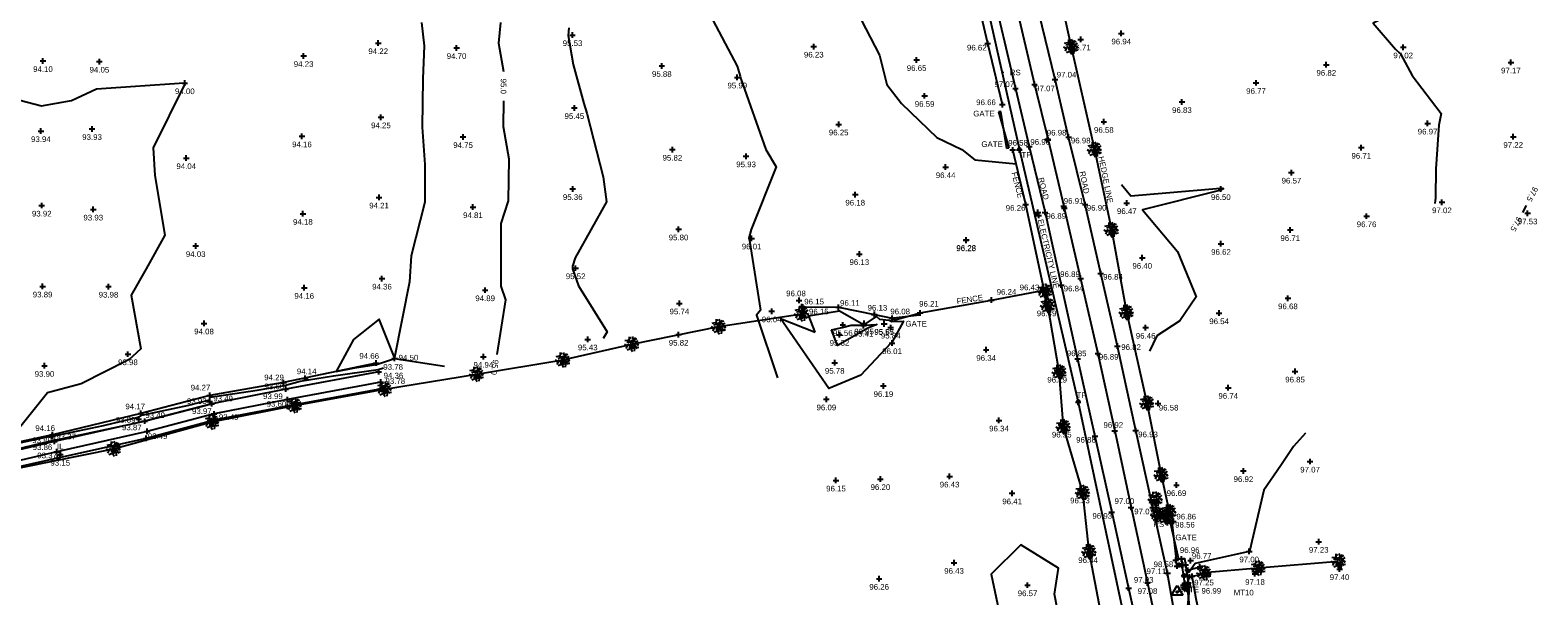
# Model space of a CAD drawing. Header units: metres. Extents: x 610185 to 614128, y 655663 to 660921.
# Tile 85 of 94: x 613470 to 613671, y 658051 to 658127. Entities that reach past the tile are written whole.
import ezdxf
from ezdxf.enums import TextEntityAlignment as Align

# ---------------------------------------------------------------- set-up
doc = ezdxf.new("R2010")
doc.units = ezdxf.units.M
doc.header["$MEASUREMENT"] = 0
doc.linetypes.add('CENTER', pattern=[50.8, 31.75, -6.35, 6.35, -6.35])
doc.linetypes.add('DASHED', pattern=[19.05, 12.7, -6.35])
for name, color, linetype in [('3D_FENCE_ELEVATION', 7, 'Continuous'), ('3D_FENCE_LINE', 7, 'FENCELINE1'), ('3D_FENCE_SYMBOL', 7, 'Continuous'), ('3D_WALL_ELEVATION', 7, 'Continuous'), ('3D_WALL_LINE', 7, 'Continuous'), ('3D_WALL_SYMBOL', 7, 'Continuous'), ('CONTOUR_ELEVATION', 56, 'Continuous'), ('CONTOUR_MJR', 34, 'Continuous'), ('CONTOUR_MJR_LABELS', 56, 'Continuous'), ('CONTOUR_MNR', 53, 'Continuous'), ('CONTOUR_SYMBOL', 56, 'Continuous'), ('CONTROL_ID', 1, 'Continuous'), ('CONTROL_SYMBOL', 1, 'Continuous'), ('DITCH_ELEVATION', 34, 'Continuous'), ('DITCH_LINE', 34, 'Continuous'), ('DITCH_SYMBOL', 34, 'Continuous'), ('GATE_CODE', 251, 'Continuous'), ('GATE_SYMBOL', 251, 'Continuous'), ('HEDGE_LINE', 93, 'Continuous'), ('HEDGE_SYMBOL', 93, 'Continuous'), ('HELP_POINT', 250, 'Continuous'), ('INVERT_LEVEL_CODE', 132, 'Continuous'), ('INVERT_LEVEL_ELEVATION', 132, 'Continuous'), ('INVERT_LEVEL_SYMBOL', 132, 'Continuous'), ('OVERHEAD_WIRE_LINE', 20, 'OVERHEADWIRE'), ('OVERHEAD_WIRE_SYMBOL', 20, 'CENTER'), ('ROAD_ELEVATION', 7, 'Continuous'), ('ROAD_LINE', 7, 'Continuous'), ('ROAD_SIGN_CODE', 32, 'Continuous'), ('ROAD_SIGN_SYMBOL', 32, 'Continuous'), ('ROAD_SYMBOL', 7, 'Continuous'), ('SLOPE_TOP_ELEVATION', 40, 'Continuous'), ('SLOPE_TOP_LINE', 40, 'Continuous'), ('SLOPE_TOP_SYMBOL', 40, 'Continuous'), ('TELEGRAPH_POLE_CODE', 252, 'Continuous'), ('TELEGRAPH_POLE_SYMBOL', 252, 'Continuous'), ('TEXTS', 7, 'Continuous'), ('TOP_OF_WALL_ELEVATION', 211, 'Continuous'), ('WALL_TOP_SYMBOL', 211, 'Continuous'), ('WHITE_LINE_DASHED_ELEVATION', 254, 'Continuous'), ('WHITE_LINE_DASHED_LINE', 254, 'DASHED'), ('WHITE_LINE_DASHED_SYMBOL', 254, 'Continuous')]:
    doc.layers.add(name, color=color, linetype=linetype)
doc.styles.add('REGULAR', font='swissl.ttf')
doc.linetypes.add('FENCELINE1', pattern='A,6.35,-2.54,[133,ltypeshp.shx,S=2.54,R=0,X=-2.54,Y=0],-2.54,25.4', length=36.83)
doc.linetypes.add('OVERHEADWIRE', pattern='A,17,-1.387305,["OHW",REGULAR,S=1,R=0,X=0,Y=-0.5],-4.612695,17', length=40)

# ---------------------------------------------------------------- blocks, each defined once
blk = doc.blocks.new('S061')
at = {"color": 0, "linetype": 'Continuous'}
for p, q in [((-0.5, 0), (0.5, 0)), ((0, -0.5), (0, 0.5))]:
    blk.add_line(p, q, dxfattribs=at)
blk = doc.blocks.new('092')
at = {"color": 0, "linetype": 'Continuous'}
for p, q in [((-0.23, 0.25), (-0.46, 0.21)), ((-0.13, 0.13), (-0.34, 0.1)), ((-0.2, -0.08), (-0.28, 0.01)), ((-0.04, 0.03), (-0.26, 0.29)), ((-0.17, 0.18), (-0.15, 0.48)), ((-0.16, 0.35), (-0.04, 0.44)), ((-0.1, 0.1), (-0.09, 0.24)), ((0.05, 0.08), (-0.01, 0.28)), ((0.03, 0.05), (0.26, 0.43)), ((0.14, 0.24), (0.04, 0.5)), ((0.06, 0), (0.37, 0.07)), ((0.1, 0.17), (0.33, 0.2)), ((0.14, 0.02), (0.28, -0.16)), ((0.2, 0.33), (0.34, 0.37)), ((0.2, 0.04), (0.43, 0.25)), ((0.28, 0.05), (0.42, -0.1)), ((0.37, -0.05), (0.47, 0.01)), ((-0.32, -0.12), (-0.5, -0.03)), ((-0.4, -0.08), (-0.46, -0.13)), ((-0.32, -0.12), (-0.4, -0.3)), ((-0.05, -0.02), (-0.32, -0.12)), ((-0.04, -0.29), (-0.31, -0.4)), ((-0.14, -0.06), (-0.15, -0.24)), ((-0.01, -0.06), (-0.05, -0.36)), ((-0.05, -0.36), (0.05, -0.5)), ((-0.03, -0.21), (0.06, -0.33)), ((0.04, -0.05), (0.18, -0.3)), ((0.09, -0.14), (0.08, -0.25)), ((0.14, -0.23), (0.46, -0.21)), ((0.18, -0.3), (0.16, -0.48)), ((0.31, -0.22), (0.36, -0.3))]:
    blk.add_line(p, q, dxfattribs=at)
blk = doc.blocks.new('S066')
at = {"color": 0, "linetype": 'Continuous'}
for p, q in [((-0.5, 0), (-0.19, 0)), ((-0.19, 0), (-0.18, 0.06)), ((-0.17, -0.08), (-0.19, 0)), ((-0.18, 0.06), (-0.16, 0.1)), ((-0.16, 0.1), (-0.13, 0.13)), ((-0.13, 0.13), (-0.1, 0.16)), ((-0.1, 0.16), (-0.06, 0.18)), ((-0.06, 0.18), (0, 0.19)), ((0, 0.5), (0, 0.19)), ((0, 0.19), (0.06, 0.18)), ((0.06, 0.18), (0.1, 0.16)), ((0.1, 0.16), (0.13, 0.13)), ((0.13, 0.13), (0.16, 0.1)), ((0.16, 0.1), (0.18, 0.06)), ((0.18, 0.06), (0.19, 0)), ((0.19, 0), (0.18, -0.04)), ((0.5, 0), (0.19, 0)), ((-0.16, -0.1), (-0.17, -0.08)), ((-0.13, -0.13), (-0.16, -0.1)), ((-0.1, -0.16), (-0.13, -0.13)), ((-0.06, -0.18), (-0.1, -0.16)), ((-0.02, -0.19), (-0.06, -0.18)), ((0, -0.19), (-0.02, -0.19)), ((0.06, -0.18), (0, -0.19)), ((0, -0.5), (0, -0.19)), ((0.1, -0.16), (0.06, -0.18)), ((0.13, -0.13), (0.1, -0.16)), ((0.16, -0.1), (0.13, -0.13)), ((0.18, -0.04), (0.16, -0.1))]:
    blk.add_line(p, q, dxfattribs=at)
blk = doc.blocks.new('S031')
at = {"color": 0}
for p, q in [((-0.5, 0), (-0.48, 0.13)), ((-0.48, -0.13), (-0.5, 0)), ((-0.48, 0.13), (-0.43, 0.25)), ((-0.43, 0.25), (-0.35, 0.35)), ((-0.35, 0.35), (-0.25, 0.43)), ((-0.3, 0), (-0.28, 0.11)), ((-0.28, -0.11), (-0.3, 0)), ((-0.28, 0.11), (-0.21, 0.21)), ((-0.25, 0.43), (-0.13, 0.48)), ((-0.21, 0.21), (-0.11, 0.28)), ((-0.13, 0.48), (0, 0.5)), ((-0.11, 0.28), (0, 0.3)), ((0, 0.5), (0.13, 0.48)), ((0, 0.3), (0.11, 0.28)), ((0.11, 0.28), (0.21, 0.21)), ((0.13, 0.48), (0.25, 0.43)), ((0.21, 0.21), (0.28, 0.11)), ((0.25, 0.43), (0.35, 0.35)), ((0.28, 0.11), (0.3, 0)), ((0.3, 0), (0.28, -0.11)), ((0.35, 0.35), (0.43, 0.25)), ((0.43, 0.25), (0.48, 0.13)), ((0.48, 0.13), (0.5, 0)), ((0.5, 0), (0.48, -0.13)), ((-0.43, -0.25), (-0.48, -0.13)), ((-0.35, -0.35), (-0.43, -0.25)), ((-0.25, -0.43), (-0.35, -0.35)), ((-0.21, -0.21), (-0.28, -0.11)), ((-0.13, -0.48), (-0.25, -0.43)), ((-0.11, -0.28), (-0.21, -0.21)), ((0, -0.5), (-0.13, -0.48)), ((0, -0.3), (-0.11, -0.28)), ((0.11, -0.28), (0, -0.3)), ((0.13, -0.48), (0, -0.5)), ((0.21, -0.21), (0.11, -0.28)), ((0.25, -0.43), (0.13, -0.48)), ((0.28, -0.11), (0.21, -0.21)), ((0.35, -0.35), (0.25, -0.43)), ((0.43, -0.25), (0.35, -0.35)), ((0.48, -0.13), (0.43, -0.25))]:
    blk.add_line(p, q, dxfattribs=at)
blk = doc.blocks.new('042')
at = {"color": 0, "linetype": 'Continuous'}
for p, q in [((-0.5, 0), (-0.48, 0.13)), ((-0.48, -0.13), (-0.5, 0)), ((-0.5, 0), (0.5, 0)), ((-0.48, 0.13), (-0.43, 0.25)), ((-0.43, 0.25), (-0.35, 0.35)), ((-0.35, 0.35), (-0.25, 0.43)), ((-0.25, 0.43), (-0.13, 0.48)), ((-0.13, 0.48), (0, 0.5)), ((0, 0.5), (0.13, 0.48)), ((0, -0.5), (0, 0.5)), ((0.13, 0.48), (0.25, 0.43)), ((0.25, 0.43), (0.35, 0.35)), ((0.35, 0.35), (0.43, 0.25)), ((0.43, 0.25), (0.48, 0.13)), ((0.48, 0.13), (0.5, 0)), ((0.5, 0), (0.48, -0.13)), ((-0.43, -0.25), (-0.48, -0.13)), ((-0.35, -0.35), (-0.43, -0.25)), ((-0.25, -0.43), (-0.35, -0.35)), ((-0.13, -0.48), (-0.25, -0.43)), ((0, -0.5), (-0.13, -0.48)), ((0.13, -0.48), (0, -0.5)), ((0.25, -0.43), (0.13, -0.48)), ((0.35, -0.35), (0.25, -0.43)), ((0.43, -0.25), (0.35, -0.35)), ((0.48, -0.13), (0.43, -0.25))]:
    blk.add_line(p, q, dxfattribs=at)
blk = doc.blocks.new('GATE2')
at = {"color": 0, "linetype": 'Continuous'}
for p, q in [((-0.04, 0.5), (0.04, -0.5)), ((-0.04, -0.5), (0.04, 0.5)), ((0.04, 0.5), (-0.04, 0.5)), ((0.04, -0.5), (-0.04, -0.5))]:
    blk.add_line(p, q, dxfattribs=at)
blk = doc.blocks.new('036')
at = {"color": 0, "linetype": 'Continuous'}
for p, q in [((-0.5, -0.29), (0, 0.58)), ((-0.08, 0), (0.06, 0.06)), ((-0.08, 0), (-0.07, 0.03)), ((-0.07, -0.03), (-0.08, 0)), ((0.08, 0), (-0.08, 0)), ((0.06, -0.06), (-0.08, 0)), ((-0.07, 0.03), (-0.06, 0.06)), ((0, 0.08), (-0.06, -0.06)), ((-0.06, 0.06), (-0.03, 0.07)), ((0, -0.08), (-0.06, 0.06)), ((-0.06, 0.06), (0.06, 0.06)), ((-0.06, -0.06), (-0.06, 0.06)), ((-0.06, 0.06), (0.08, 0)), ((0.08, 0), (-0.06, -0.06)), ((-0.03, 0.07), (0, 0.08)), ((0, 0.58), (0.5, -0.29)), ((0, 0.08), (0.03, 0.07)), ((0, -0.08), (0, 0.08)), ((0.06, -0.06), (0, 0.08)), ((0.06, 0.06), (0, -0.08)), ((0.03, 0.07), (0.06, 0.06)), ((0.06, 0.06), (0.07, 0.03)), ((0.06, 0.06), (0.06, -0.06)), ((0.07, 0.03), (0.08, 0)), ((0.08, 0), (0.07, -0.03)), ((0.5, -0.29), (-0.5, -0.29)), ((-0.06, -0.06), (-0.07, -0.03)), ((-0.03, -0.07), (-0.06, -0.06)), ((-0.06, -0.06), (0.06, -0.06)), ((0, -0.08), (-0.03, -0.07)), ((0.03, -0.07), (0, -0.08)), ((0.06, -0.06), (0.03, -0.07)), ((0.07, -0.03), (0.06, -0.06))]:
    blk.add_line(p, q, dxfattribs=at)

msp = doc.modelspace()

# ---------------------------------------------------------------- linework, layer by layer
at = {"layer": '3D_FENCE_LINE'}
for points in [[(613599.49, 658116.83, 96.66), (613597.53, 658124.94, 96.62), (613595.38, 658134.27, 96.75), (613593.7, 658141.03, 97.15)], [(613605.07, 658092.13, 96.43), (613602.61, 658103.52, 96.26), (613600.88, 658110.78, 96.58)], [(613588.53, 658089.09, 96.21), (613598.02, 658090.8, 96.24), (613605.07, 658092.13, 96.43)], [(613572.82, 658089.23, 96.15), (613572.9, 658089.88, 96.15), (613577.67, 658089.85, 96.11), (613582.44, 658088.89, 96.13), (613584.82, 658088.39, 96.08)], [(613655.12, 657890.99, 97.31), (613653.64, 657900.28, 97.39), (613652.16, 657909.35, 97.39), (613650.64, 657918.89, 97.32), (613649.13, 657928.53, 97.38), (613647.73, 657937.78, 97.37), (613646.21, 657947.01, 97.34), (613644.64, 657955.67, 97.26), (613642.6, 657966.91, 97.24), (613640.44, 657978.11, 97.38), (613638.05, 657990.03, 97.33), (613635.9, 658000.16, 97.39), (613633.59, 658011.29, 97.3), (613631.35, 658022.05, 97.17), (613629.03, 658032.95, 97.05), (613626.85, 658043.67, 97.1), (613625.31, 658051.01, 96.99), (613624.77, 658054.04, 97.22)]]:
    msp.add_polyline3d(points, dxfattribs=at)
at = {"layer": '3D_WALL_LINE'}
for p, q in [((613622.12, 658062.14, 96.89), (613621.34, 658061.97, 96.89)), ((613621.51, 658061.17, 96.86), (613621.34, 658061.97, 96.89)), ((613621.51, 658061.17, 96.86), (613622.29, 658061.34, 96.86)), ((613622.29, 658061.34, 96.86), (613622.12, 658062.14, 96.89)), ((613623.37, 658056.35, 96.94), (613622.59, 658056.18, 96.94)), ((613622.76, 658055.38, 96.96), (613622.59, 658056.18, 96.94)), ((613623.54, 658055.55, 96.96), (613622.76, 658055.38, 96.96)), ((613623.54, 658055.55, 96.96), (613623.37, 658056.35, 96.94)), ((613623.79, 658053.09, 97.25), (613623.43, 658055.52, 96.91)), ((613624.28, 658053.15, 97.25), (613623.81, 658056.45, 96.79)), ((613624.19, 658054.84, 96.91), (613625.81, 658055.31, 97.23)), ((613626.33, 658054.25, 97.55), (613624.44, 658053.96, 97.26))]:
    msp.add_line(p, q, dxfattribs=at)
at = {"layer": '3D_WALL_LINE', "elevation": 96.94}
msp.add_lwpolyline([(613623.37, 658056.35), (613623.81, 658056.45)], dxfattribs=at)
at = {"layer": '3D_WALL_LINE'}
msp.add_polyline3d([(613624.12, 658052.29, 97), (613623.83, 658052.38, 97.07), (613623.65, 658052.53, 97.12), (613623.62, 658052.85, 97.22), (613623.79, 658053.08, 97.25)], dxfattribs=at)
msp.add_arc((613624.09, 658052.74, 97.25), 0.453, 274.6759, 130.3413, dxfattribs=at)
at = {"layer": 'CONTOUR_MJR'}
for points in [[(613532.62, 658127.74, 95), (613532.35, 658124.98, 95), (613533.03, 658121.21, 95)], [(613533, 658117.31, 95), (613532.96, 658113.9, 95), (613533.72, 658109.62, 95), (613533.62, 658104.03, 95), (613532.64, 658100.98, 95), (613532.64, 658092.63, 95), (613533.3, 658090.82, 95), (613532.13, 658083.56, 95)], [(613669.29, 658103.37, 97.5), (613668.78, 658102.44, 97.5)], [(613626.88, 658054.53, 97.5), (613626.25, 658054.42, 97.5), (613626.1, 658054.22, 97.5), (613626.01, 658054.2, 97.5), (613626.24, 658053.97, 97.5), (613627.23, 658054.27, 97.5), (613626.88, 658054.53, 97.5)]]:
    msp.add_polyline3d(points, dxfattribs=at)
at = {"layer": 'CONTOUR_MNR'}
for points in [[(613607.62, 658135.79, 97), (613608.7, 658134.68, 97), (613615.79, 658129.24, 97), (613621.43, 658132.73, 97), (613625.78, 658135.78, 97), (613630.56, 658134.95, 97), (613634.08, 658134.02, 97), (613641.74, 658134.08, 97), (613643.12, 658134.46, 97), (613650.25, 658136.59, 97), (613651.28, 658136.8, 97), (613652.89, 658136.23, 97), (613652.91, 658135.01, 97), (613652.13, 658129.26, 97), (613648.91, 658127.64, 97), (613651.89, 658124.22, 97), (613652.55, 658123.6, 97), (613654.1, 658120.71, 97), (613657.94, 658115.62, 97), (613657.63, 658114.08, 97), (613657.25, 658108.29, 97), (613657.22, 658104.4, 97), (613657.13, 658103.66, 97)], [(613522.1, 658127.74, 94.5), (613522.46, 658124.63, 94.5), (613522.28, 658120.26, 94.5), (613522.18, 658113.81, 94.5), (613522.53, 658108.84, 94.5), (613522.55, 658103.84, 94.5), (613520.69, 658096.7, 94.5), (613520.51, 658093.25, 94.5), (613518.49, 658083.14, 94.5), (613516.45, 658088.28, 94.5), (613513.04, 658085.56, 94.5), (613510.73, 658081.3, 94.5), (613513.21, 658081.8, 94.5), (613516.11, 658082.21, 94.5), (613518.5, 658083.03, 94.5), (613518.48, 658083.01, 94.5), (613518.5, 658083.03, 94.5), (613525.17, 658081.99, 94.5)], [(613560.5, 658128.82, 96), (613564.13, 658121.93, 96), (613564.55, 658120.6, 96), (613564.63, 658120.23, 96), (613567.96, 658110.85, 96), (613569.35, 658108.54, 96), (613566, 658100.18, 96), (613565.69, 658099.06, 96), (613565.78, 658098.74, 96), (613567.27, 658089.44, 96), (613566.74, 658088.81, 96), (613569.51, 658080.44, 96)], [(613580.67, 658128.1, 96.5), (613583.11, 658123.41, 96.5), (613584.11, 658119.5, 96.5), (613586.07, 658116.98, 96.5), (613590.77, 658112.45, 96.5), (613594.07, 658110.86, 96.5), (613595.82, 658109.49, 96.5), (613601.32, 658108.92, 96.5)], [(613541.72, 658127.02, 95.5), (613541.62, 658126.01, 95.5), (613542.31, 658122.14, 95.5), (613543.73, 658116.98, 95.5), (613544.1, 658115.68, 95.5), (613546.31, 658107.19, 95.5), (613546.76, 658103.87, 95.5), (613542.57, 658096.44, 95.5), (613542.21, 658095.3, 95.5), (613542.21, 658094.95, 95.5), (613543.03, 658092.69, 95.5), (613546.82, 658086.59, 95.5), (613546.3, 658085.68, 95.5)], [(613465.83, 658118.13, 94), (613471.47, 658116.67, 94), (613475.46, 658117.36, 94), (613478.78, 658118.94, 94), (613490.48, 658119.7, 94), (613490.55, 658119.7, 94), (613490.57, 658119.69, 94), (613490.58, 658119.67, 94), (613490.55, 658119.6, 94), (613486.35, 658111.06, 94), (613486.56, 658107.4, 94), (613487.9, 658099.46, 94), (613485.41, 658094.94, 94), (613483.38, 658091.45, 94), (613484.7, 658084.3, 94), (613483.59, 658083.3, 94), (613483.12, 658082.91, 94), (613476.74, 658079.64, 94), (613472.26, 658078.47, 94), (613466.91, 658071.8, 94)], [(613615.38, 658106.18, 96.5), (613616.59, 658104.66, 96.5), (613628.56, 658105.68, 96.5), (613628.65, 658105.73, 96.5), (613628.95, 658105.67, 96.5), (613628.73, 658105.51, 96.5), (613628.6, 658105.43, 96.5), (613618.18, 658102.81, 96.5), (613622.81, 658097.26, 96.5), (613625.33, 658091.25, 96.5), (613623.15, 658088.03, 96.5), (613620.06, 658086.05, 96.5), (613619.09, 658084, 96.5)], [(613574.56, 658086.52, 96), (613573.7, 658088.69, 96), (613574.17, 658088.8, 96), (613577.79, 658089.38, 96), (613580.77, 658087.68, 96), (613581.06, 658087.68, 96), (613581.33, 658087.69, 96), (613582.73, 658088.61, 96), (613583.1, 658088.28, 96), (613584.41, 658088.11, 96), (613584.75, 658087.97, 96), (613586.32, 658087.99, 96), (613584.78, 658085.15, 96), (613584.77, 658085.11, 96), (613584.75, 658085.1, 96), (613584.57, 658085, 96), (613580.65, 658080.8, 96), (613576.37, 658079.02, 96), (613569.91, 658088.36, 96), (613574.56, 658086.52, 96)], [(613576.71, 658086.84, 95.5), (613578.12, 658087.17, 95.5), (613579.35, 658087.46, 95.5), (613581.01, 658087.45, 95.5), (613582.76, 658087.56, 95.5), (613581.56, 658087.07, 95.5), (613580.09, 658086.24, 95.5), (613577.54, 658084.74, 95.5), (613576.71, 658086.84, 95.5)], [(613467.5, 658071.56, 94), (613472.89, 658072.74, 94), (613472.95, 658072.7, 94), (613479.72, 658074.11, 94), (613484.52, 658075.26, 94), (613484.82, 658075.46, 94), (613491.1, 658076.83, 94), (613493.86, 658077.53, 94), (613493.92, 658077.88, 94), (613500.21, 658078.8, 94), (613503.83, 658079.45, 94), (613505.94, 658080.02, 94), (613510.34, 658080.72, 94), (613516.31, 658081.55, 94), (613517.04, 658081.8, 94)], [(613461.52, 658069.39, 93.5), (613473.1, 658072.15, 93.5), (613473.12, 658072.13, 93.5), (613475.99, 658072.73, 93.5), (613485.19, 658074.69, 93.5), (613485.2, 658074.7, 93.5), (613485.35, 658074.73, 93.5), (613494.13, 658077.01, 93.5), (613494.13, 658077.02, 93.5), (613494.24, 658077.04, 93.5), (613494.89, 658077.16, 93.5)], [(613495.23, 658075.8, 93.5), (613495.25, 658075.8, 93.5)], [(613639.86, 658073.07, 97), (613638.3, 658071.29, 97), (613636.58, 658068.76, 97), (613634.33, 658065.5, 97), (613632.41, 658057.35, 97), (613632.39, 658057.34, 97), (613632.38, 658057.34, 97), (613632.37, 658057.34, 97), (613625.19, 658055.72, 97), (613624.65, 658054.97, 97), (613624.36, 658054.6, 97), (613624.25, 658054.61, 97)], [(613607.55, 658045.97, 96.5), (613606.42, 658051.64, 96.5), (613606.97, 658055.1, 96.5), (613601.93, 658058.24, 96.5), (613597.99, 658054.33, 96.5), (613599.17, 658048.87, 96.5)]]:
    msp.add_polyline3d(points, dxfattribs=at)
at = {"layer": 'DITCH_LINE'}
for points in [[(613516.4, 658081.26, 93.78), (613503.99, 658078.94, 93.6), (613494.14, 658077.01, 93.49), (613485.2, 658074.68, 93.49), (613473.17, 658071.99, 93.37), (613458.68, 658068.57, 93.4), (613433.59, 658061.99, 93.17), (613419.2, 658060.32, 93.27), (613407.25, 658058.59, 93.29), (613399.1, 658057.45, 93.21), (613391.08, 658055.34, 93.32)], [(613516.66, 658079.89, 93.78), (613504.25, 658077.56, 93.6), (613494.45, 658075.64, 93.49), (613485.53, 658073.32, 93.49), (613473.48, 658070.62, 93.37), (613459.02, 658067.22, 93.4), (613433.85, 658060.62, 93.17), (613419.38, 658058.94, 93.27), (613407.45, 658057.2, 93.29), (613399.37, 658056.07, 93.21), (613391.96, 658054.12, 93.32), (613391.36, 658053.22, 93.28)]]:
    msp.add_polyline3d(points, dxfattribs=at)
at = {"layer": 'HEDGE_LINE'}
for points in [[(613645.86, 658194.86, 98.27), (613633.29, 658192.44, 98.43), (613623.28, 658190.42, 98.41), (613611.56, 658186.78, 98.77), (613601.31, 658184.67, 98.44), (613596.04, 658183.68, 98.48), (613597.89, 658171.05, 98.21), (613598.28, 658165.16, 97.86), (613598.78, 658161.85, 97.92), (613602.67, 658148.19, 97.57), (613605.97, 658136.57, 97.4), (613608.64, 658124.53, 97.07), (613611.78, 658110.86, 96.84), (613614.03, 658100.18, 96.7), (613616.01, 658089.19, 96.63), (613618.75, 658077.11, 96.86), (613620.65, 658067.54, 97.04), (613621.71, 658062.64, 96.75)], [(613612.63, 658049.2, 96.42), (613611.04, 658057.33, 96.42), (613610.19, 658065.19, 96.32), (613607.62, 658073.93, 96.25), (613607.07, 658081.23, 96.18), (613605.53, 658090.09, 96.5), (613605.16, 658091.99, 96.67)], [(613386.36, 658058.48, 94.01), (613387.32, 658053.89, 93.85), (613390.12, 658053.93, 93.8), (613400.15, 658055.39, 93.03), (613414.57, 658057.14, 93.1), (613428.76, 658059.1, 93.12), (613444.07, 658061.35, 93.14), (613453.13, 658064.57, 93.13), (613461, 658066.96, 93.41), (613481.06, 658071.02, 93.43), (613494.16, 658074.58, 93.63), (613505.17, 658076.78, 93.63), (613517.15, 658078.96, 93.65), (613529.42, 658080.95, 94.81), (613540.92, 658082.84, 95.26), (613550.12, 658084.94, 95.51), (613561.69, 658087.28, 95.89), (613572.75, 658088.98, 96.23)], [(613621.23, 658061.97, 96.88), (613620.21, 658062.27, 96.95), (613619.88, 658064.31, 96.74)], [(613626.35, 658054.52, 97.05), (613633.58, 658055.14, 97.19), (613644.29, 658056.05, 97.42)]]:
    msp.add_polyline3d(points, dxfattribs=at)
at = {"layer": 'OVERHEAD_WIRE_LINE'}
msp.add_polyline3d([(613583.13, 658216.18, 104.79), (613586.33, 658183.37, 104.74), (613594.13, 658144.7, 103.78), (613601.75, 658110.79, 103.83), (613609.59, 658077.2, 103.11), (613616.14, 658046.63, 102.69), (613619.43, 658020.23, 103.62), (613629.91, 657964.18, 103.49)], dxfattribs=at)
at = {"layer": 'ROAD_LINE'}
for points in [[(613608.32, 658112.5, 96.98), (613606.52, 658120.16, 97.04), (613604.33, 658129.06, 97.17), (613601.89, 658139.56, 97.3), (613599.73, 658149.53, 97.52), (613597.87, 658159.79, 97.88), (613596.17, 658171.24, 98.13), (613594.87, 658181.17, 98.32), (613593.67, 658191.61, 98.41), (613592.68, 658201.96, 98.51), (613592, 658211.1, 98.56), (613591.38, 658221.04, 98.64), (613590.82, 658230.67, 98.73), (613590.29, 658240.51, 98.72), (613589.76, 658250.39, 98.66), (613589.8, 658250.73, 98.65)], [(613592.64, 658158.99, 97.91), (613594.52, 658148.81, 97.67), (613596.64, 658138.69, 97.43), (613599.02, 658128.39, 97.25), (613601.24, 658118.97, 97.07), (613603.08, 658111.24, 96.96), (613605.17, 658102.48, 96.89), (613607.33, 658092.79, 96.84), (613609.52, 658082.97, 96.85), (613611.82, 658072.68, 96.88), (613614.07, 658062.55, 96.93), (613616.3, 658052.47, 97.03), (613618.51, 658042.46, 97.07)], [(613622.84, 658048.48, 97.16), (613622.34, 658049.6, 97.15), (613621.51, 658054.44, 97.11), (613619.52, 658063.17, 97.01), (613617.26, 658073.44, 96.93), (613614.82, 658084.67, 96.82), (613612.6, 658094.32, 96.84), (613610.52, 658103.52, 96.9), (613608.32, 658112.5, 96.98)]]:
    msp.add_polyline3d(points, dxfattribs=at)
at = {"layer": 'SLOPE_TOP_LINE'}
for points in [[(613516.05, 658082.41, 94.66), (613503.71, 658079.83, 94.29), (613493.88, 658078.1, 94.27), (613484.69, 658075.72, 94.17), (613472.9, 658072.88, 94.16), (613458.21, 658069.7, 94.2), (613446.53, 658066.2, 93.47), (613433.41, 658062.86, 94.06), (613419.09, 658060.94, 94.02), (613407.31, 658059.41, 94.05), (613399.01, 658058.48, 94.13), (613390.24, 658056.26, 93.97), (613389.27, 658053.91, 94.27)], [(613516.75, 658078.97, 94.36), (613504.24, 658076.67, 93.99), (613494.65, 658074.85, 93.97), (613485.4, 658072.39, 93.87), (613473.59, 658069.76, 93.86), (613459.22, 658066.55, 93.9), (613447.31, 658063.41, 93.17), (613433.84, 658059.84, 93.76), (613419.43, 658058.31, 93.72), (613407.72, 658056.47, 93.75), (613399.64, 658055.3, 93.83), (613392.54, 658053.52, 93.67), (613391.61, 658052.44, 93.97)]]:
    msp.add_polyline3d(points, dxfattribs=at)
at = {"layer": 'WHITE_LINE_DASHED_LINE'}
for points in [[(613586.54, 658258.53, 98.64), (613587.03, 658249.98, 98.65), (613587.51, 658240.55, 98.66), (613588.13, 658230.68, 98.66), (613588.68, 658220.71, 98.61), (613589.29, 658211.15, 98.56), (613590.05, 658201.41, 98.54), (613590.94, 658191.28, 98.48), (613592.16, 658180.73, 98.39), (613593.5, 658170.62, 98.22), (613595.18, 658159.45, 97.89), (613597.12, 658149.2, 97.62), (613599.26, 658139.01, 97.4), (613601.55, 658128.96, 97.22), (613603.77, 658119.5, 97.07), (613605.57, 658112.13, 96.98), (613607.66, 658103.29, 96.91)], [(613607.66, 658103.29, 96.91), (613607.73, 658103.03, 96.91), (613609.92, 658093.68, 96.89), (613612.21, 658083.69, 96.89), (613614.47, 658073.41, 96.92), (613616.64, 658063.19, 97), (613618.83, 658053.14, 97.08), (613621.04, 658042.85, 97.14), (613622.94, 658033.88, 97.18), (613625.01, 658024.15, 97.18), (613627.09, 658014.48, 97.24), (613629.14, 658004.53, 97.3), (613631.01, 657995.2, 97.34), (613632.95, 657985.28, 97.39), (613634.72, 657975.49, 97.39), (613636.44, 657965.53, 97.35), (613638.3, 657955.52, 97.28), (613640.02, 657945.85, 97.28), (613641.84, 657935.78, 97.31), (613643.54, 657925.93, 97.29)]]:
    msp.add_polyline3d(points, dxfattribs=at)

# ---------------------------------------------------------------- block references
at = {"layer": '3D_FENCE_SYMBOL', "xscale": 0.75, "yscale": 0.75, "zscale": 0.75}
for p in [(613597.53, 658124.94, 96.62), (613599.49, 658116.83, 96.66), (613600.88, 658110.78, 96.58), (613602.61, 658103.52, 96.26), (613598.02, 658090.8, 96.24), (613605.07, 658092.13, 96.43), (613572.82, 658089.23, 96.15), (613572.9, 658089.88, 96.15), (613577.67, 658089.85, 96.11), (613582.44, 658088.89, 96.13), (613588.53, 658089.09, 96.21), (613584.82, 658088.39, 96.08), (613624.77, 658054.04, 97.22)]:
    msp.add_blockref('S061', p, dxfattribs=at)
at = {"layer": '3D_WALL_SYMBOL', "xscale": 0.75, "yscale": 0.75, "zscale": 0.75}
for p in [(613621.34, 658061.97, 96.89), (613621.51, 658061.17, 96.86), (613622.12, 658062.14, 96.89), (613622.29, 658061.34, 96.86), (613622.59, 658056.18, 96.94), (613622.76, 658055.38, 96.96), (613623.37, 658056.35, 96.94), (613623.44, 658055.5, 96.91), (613623.54, 658055.55, 96.96), (613623.93, 658055.57, 96.91), (613624.19, 658054.84, 96.91), (613625.81, 658055.31, 97.23), (613623.62, 658052.85, 97.22), (613623.65, 658052.53, 97.12), (613623.79, 658053.09, 97.25), (613623.79, 658053.08, 97.25), (613623.83, 658052.38, 97.07), (613624.28, 658053.16, 97.25), (613624.44, 658053.96, 97.26), (613626.33, 658054.25, 97.55), (613624.12, 658052.29, 97)]:
    msp.add_blockref('S061', p, dxfattribs=at)
at = {"layer": 'CONTOUR_SYMBOL', "xscale": 0.75, "yscale": 0.75, "zscale": 0.75}
for p in [(613516.32, 658125.01, 94.22), (613542.21, 658126.08, 95.53), (613609.94, 658125.5, 96.71), (613615.33, 658126.3, 96.94), (613506.38, 658123.31, 94.23), (613526.76, 658124.37, 94.7), (613574.36, 658124.55, 96.23), (613588.06, 658122.77, 96.65), (613652.9, 658124.45, 97.02), (613471.65, 658122.63, 94.1), (613479.17, 658122.55, 94.05), (613554.11, 658121.98, 95.88), (613642.65, 658122.13, 96.82), (613667.25, 658122.44, 97.17), (613490.55, 658119.68, 94), (613564.17, 658120.44, 95.99), (613633.29, 658119.72, 96.77), (613589.13, 658117.99, 96.59), (613623.41, 658117.17, 96.83), (613516.68, 658115.14, 94.25), (613542.46, 658116.37, 95.45), (613471.37, 658113.3, 93.94), (613478.19, 658113.59, 93.93), (613577.68, 658114.19, 96.25), (613613.01, 658114.53, 96.58), (613656.15, 658114.31, 96.97), (613506.16, 658112.61, 94.16), (613527.63, 658112.51, 94.75), (613555.52, 658110.83, 95.82), (613647.32, 658111.09, 96.71), (613667.56, 658112.55, 97.22), (613490.74, 658109.7, 94.04), (613565.34, 658109.95, 95.93), (613591.93, 658108.5, 96.44), (613638.01, 658107.78, 96.57), (613542.24, 658105.59, 95.36), (613579.88, 658104.85, 96.18), (613628.6, 658105.59, 96.5), (613471.49, 658103.39, 93.92), (613478.35, 658102.86, 93.93), (613516.43, 658104.46, 94.21), (613528.94, 658103.18, 94.81), (613616.07, 658103.72, 96.47), (613658.06, 658103.83, 97.02), (613506.28, 658102.3, 94.18), (613648.02, 658101.97, 96.76), (613669.48, 658102.35, 97.53), (613556.34, 658100.22, 95.8), (613566.08, 658099.01, 96.01), (613594.66, 658098.77, 96.28), (613594.68, 658098.82, 96.28), (613637.85, 658100.13, 96.71), (613492, 658098.01, 94.03), (613580.43, 658096.93, 96.13), (613628.62, 658098.29, 96.62), (613542.63, 658095.05, 95.52), (613618.13, 658096.44, 96.4), (613471.6, 658092.62, 93.89), (613480.38, 658092.6, 93.98), (613516.82, 658093.67, 94.36), (613506.46, 658092.44, 94.16), (613530.57, 658092.12, 94.89), (613572.39, 658090.75, 96.08), (613637.54, 658091.05, 96.68), (613556.45, 658090.36, 95.74), (613568.75, 658089.31, 96.04), (613605.38, 658090.11, 96.49), (613628.37, 658089.06, 96.54), (613493.11, 658087.7, 94.08), (613578.23, 658087.5, 95.56), (613581, 658087.41, 95.41), (613581.06, 658087.7, 96.05), (613583.73, 658087.63, 95.55), (613583.76, 658087.66, 95.87), (613584.61, 658087.15, 95.84), (613618.58, 658087.13, 96.46), (613544.24, 658085.57, 95.43), (613556.35, 658086.2, 95.82), (613577.78, 658086.19, 95.32), (613584.79, 658085.07, 96.01), (613482.97, 658083.6, 93.98), (613518.51, 658083.04, 94.5), (613530.33, 658083.26, 94.94), (613597.33, 658084.18, 96.34), (613471.85, 658082.05, 93.9), (613577.15, 658082.46, 95.78), (613606.79, 658081.28, 96.19), (613638.49, 658081.3, 96.85), (613506.6, 658080.38, 94.14), (613583.64, 658079.37, 96.19), (613629.59, 658079.13, 96.74), (613493.88, 658077.31, 93.93), (613576.04, 658077.59, 96.09), (613620.24, 658077.04, 96.58), (613484.41, 658074.96, 93.89), (613599.04, 658074.78, 96.34), (613472.88, 658072.65, 93.89), (613607.4, 658073.97, 96.25), (613640.49, 658069.31, 97.07), (613577.32, 658066.79, 96.15), (613583.24, 658066.98, 96.2), (613592.46, 658067.32, 96.43), (613631.61, 658068.05, 96.92), (613600.79, 658065.08, 96.41), (613609.83, 658065.2, 96.33), (613622.69, 658066.18, 96.69), (613641.64, 658058.63, 97.23), (613610.91, 658057.26, 96.44), (613632.38, 658057.35, 97), (613593.05, 658055.83, 96.43), (613624.57, 658056.13, 96.77), (613644.42, 658054.99, 97.4), (613583.07, 658053.71, 96.26), (613602.84, 658052.85, 96.57), (613633.15, 658054.36, 97.18)]:
    msp.add_blockref('S061', p, dxfattribs=at)
at = {"layer": 'CONTROL_SYMBOL', "xscale": 1.5, "yscale": 1.5, "zscale": 1.5}
msp.add_blockref('036', (613622.79, 658051.95, 97.16), dxfattribs=at)
at = {"layer": 'DITCH_SYMBOL', "xscale": 0.75, "yscale": 0.75, "zscale": 0.75}
for p in [(613516.4, 658081.26, 93.78), (613503.99, 658078.94, 93.6), (613516.66, 658079.89, 93.78), (613494.14, 658077.01, 93.49), (613504.25, 658077.56, 93.6), (613485.2, 658074.68, 93.49), (613494.45, 658075.64, 93.49), (613485.53, 658073.32, 93.49), (613473.17, 658071.99, 93.37), (613473.48, 658070.62, 93.37)]:
    msp.add_blockref('S061', p, dxfattribs=at)
at = {"layer": 'GATE_SYMBOL', "xscale": 3.5, "zscale": 3.5}
for p, yscale, rotation in [((613599.68, 658113.44, 96.76), 5, 12.72407426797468), ((613586.71, 658088.6, 96.08), 3.5, 100.9865449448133), ((613622.4, 658058.74, 96.95), 5, 9.962186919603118)]:
    msp.add_blockref('GATE2', p, dxfattribs=dict(at, yscale=yscale, rotation=rotation))
at = {"layer": 'GATE_SYMBOL', "xscale": 3.5, "yscale": 2.5, "zscale": 3.5}
msp.add_blockref('GATE2', (613624.28, 658050.95, 97), dxfattribs=at)
at = {"layer": 'HEDGE_SYMBOL', "xscale": 2, "yscale": 2, "zscale": 2}
for p in [(613608.64, 658124.53, 97.07), (613611.78, 658110.86, 96.84), (613614.03, 658100.18, 96.7), (613605.16, 658091.99, 96.67), (613605.53, 658090.09, 96.5), (613572.75, 658088.98, 96.23), (613616.01, 658089.19, 96.63), (613561.69, 658087.28, 95.89), (613550.12, 658084.94, 95.51), (613540.92, 658082.84, 95.26), (613529.42, 658080.95, 94.81), (613607.07, 658081.23, 96.18), (613517.15, 658078.96, 93.65), (613505.17, 658076.78, 93.63), (613618.75, 658077.11, 96.86), (613494.16, 658074.58, 93.63), (613607.62, 658073.93, 96.25), (613481.06, 658071.02, 93.43), (613620.65, 658067.54, 97.04), (613610.19, 658065.19, 96.32), (613619.88, 658064.31, 96.74), (613620.21, 658062.27, 96.95), (613621.23, 658061.97, 96.88), (613621.71, 658062.64, 96.75), (613611.04, 658057.33, 96.42), (613644.29, 658056.05, 97.42), (613626.35, 658054.52, 97.05), (613633.58, 658055.14, 97.19)]:
    msp.add_blockref('092', p, dxfattribs=at)
at = {"layer": 'HELP_POINT', "xscale": 0.4, "yscale": 0.426, "zscale": 0.4, "rotation": 193.6}
msp.add_blockref('S061', (613604.09, 658102.23, 97.1), dxfattribs=at)
at = {"layer": 'HELP_POINT', "xscale": 0.75, "yscale": 0.75, "zscale": 0.75}
for p in [(613604.23, 658102.48, 97.12), (613604.33, 658102.07, 97.09), (613572.77, 658089.94, 96.19)]:
    msp.add_blockref('S061', p, dxfattribs=at)
at = {"layer": 'INVERT_LEVEL_SYMBOL', "xscale": 0.75, "yscale": 0.75, "zscale": 0.75}
msp.add_blockref('S066', (613473.95, 658070.22, 93.15), dxfattribs=at)
at = {"layer": 'OVERHEAD_WIRE_SYMBOL', "xscale": 0.75, "yscale": 0.75, "zscale": 0.75}
for p in [(613601.75, 658110.79, 103.83), (613609.59, 658077.2, 103.11)]:
    msp.add_blockref('S061', p, dxfattribs=at)
at = {"layer": 'ROAD_SIGN_SYMBOL', "xscale": 0.1, "yscale": 0.1, "zscale": 0.1}
for p in [(613599.53, 658121.1, 97.36), (613620.99, 658061.75, 96.86)]:
    msp.add_blockref('042', p, dxfattribs=at)
at = {"layer": 'ROAD_SYMBOL', "xscale": 0.75, "yscale": 0.75, "zscale": 0.75}
for p in [(613601.24, 658118.97, 97.07), (613606.52, 658120.16, 97.04), (613603.08, 658111.24, 96.96), (613608.32, 658112.5, 96.98), (613610.52, 658103.52, 96.9), (613605.17, 658102.48, 96.89), (613607.33, 658092.79, 96.84), (613612.6, 658094.32, 96.84), (613614.82, 658084.67, 96.82), (613609.52, 658082.97, 96.85), (613611.82, 658072.68, 96.88), (613617.26, 658073.44, 96.93), (613614.07, 658062.55, 96.93), (613619.52, 658063.17, 97.01), (613621.51, 658054.44, 97.11), (613616.3, 658052.47, 97.03)]:
    msp.add_blockref('S061', p, dxfattribs=at)
at = {"layer": 'SLOPE_TOP_SYMBOL', "xscale": 0.75, "yscale": 0.75, "zscale": 0.75}
for p in [(613516.05, 658082.41, 94.66), (613503.71, 658079.83, 94.29), (613516.75, 658078.97, 94.36), (613493.88, 658078.1, 94.27), (613504.24, 658076.67, 93.99), (613484.69, 658075.72, 94.17), (613494.65, 658074.85, 93.97), (613472.9, 658072.88, 94.16), (613485.4, 658072.39, 93.87), (613473.59, 658069.76, 93.86)]:
    msp.add_blockref('S061', p, dxfattribs=at)
at = {"layer": 'TELEGRAPH_POLE_SYMBOL', "xscale": 0.3, "yscale": 0.3, "zscale": 0.3}
for p in [(613601.75, 658110.94, 97.28), (613609.61, 658077.37, 97.22)]:
    msp.add_blockref('S031', p, dxfattribs=at)
at = {"layer": 'WALL_TOP_SYMBOL', "xscale": 0.5, "yscale": 0.5, "zscale": 0.5}
for p in [(613621.85, 658061.32, 98.56), (613623.05, 658055.52, 98.58), (613623.7, 658054.11, 98.32), (613623.97, 658052.65, 98.81)]:
    msp.add_blockref('042', p, dxfattribs=at)
at = {"layer": 'WHITE_LINE_DASHED_SYMBOL', "xscale": 0.75, "yscale": 0.75, "zscale": 0.75}
for p in [(613603.77, 658119.5, 97.07), (613605.52, 658112.24, 96.98), (613605.57, 658112.13, 96.98), (613607.66, 658103.29, 96.91), (613607.73, 658103.03, 96.91), (613609.92, 658093.68, 96.89), (613612.21, 658083.69, 96.89), (613614.47, 658073.41, 96.92), (613616.64, 658063.19, 97), (613618.83, 658053.14, 97.08)]:
    msp.add_blockref('S061', p, dxfattribs=at)

# ---------------------------------------------------------------- texts
at = {"layer": '3D_FENCE_ELEVATION', "style": 'REGULAR'}
for s, p in [('96.62', (613594.77, 658124.03, 96.62)), ('96.66', (613596, 658116.75, 96.66)), ('96.58', (613600.27, 658111.36, 96.58)), ('96.26', (613599.94, 658102.69, 96.26)), ('96.15', (613573.09, 658090.22, 96.15)), ('96.24', (613598.73, 658091.51, 96.24)), ('96.43', (613601.79, 658092.11, 96.43)), ('96.15', (613573.72, 658088.9, 96.15)), ('96.11', (613577.86, 658090.04, 96.11)), ('96.13', (613581.53, 658089.4, 96.13)), ('96.08', (613584.56, 658088.91, 96.08)), ('96.21', (613588.4, 658089.93, 96.21)), ('96.99', (613626.02, 658051.72, 96.99))]:
    msp.add_text(s, height=0.75, dxfattribs=at).set_placement(p)
at = {"layer": '3D_WALL_ELEVATION', "style": 'REGULAR'}
for s, p in [('96.86', (613622.68, 658061.6, 96.86)), ('96.96', (613623.14, 658057.14, 96.96)), ('97.25', (613625.05, 658052.82, 97.25))]:
    msp.add_text(s, height=0.75, dxfattribs=at).set_placement(p)
at = {"layer": 'CONTOUR_ELEVATION', "style": 'REGULAR'}
for s, p in [('95.53', (613542.21, 658125.37, 95.53)), ('96.94', (613615.33, 658125.59, 96.94)), ('94.22', (613516.32, 658124.3, 94.22)), ('94.70', (613526.76, 658123.66, 94.7)), ('96.23', (613574.36, 658123.84, 96.23)), ('96.71', (613609.94, 658124.79, 96.71)), ('97.02', (613652.9, 658123.74, 97.02)), ('94.10', (613471.65, 658121.92, 94.1)), ('94.05', (613479.17, 658121.84, 94.05)), ('94.23', (613506.38, 658122.6, 94.23)), ('95.88', (613554.11, 658121.27, 95.88)), ('96.65', (613588.06, 658122.06, 96.65)), ('96.82', (613642.65, 658121.42, 96.82)), ('97.17', (613667.25, 658121.73, 97.17)), ('95.99', (613564.17, 658119.73, 95.99)), ('96.77', (613633.29, 658119.01, 96.77)), ('94.00', (613490.55, 658118.97, 94)), ('96.59', (613589.13, 658117.28, 96.59)), ('95.45', (613542.46, 658115.66, 95.45)), ('96.83', (613623.41, 658116.46, 96.83)), ('94.25', (613516.68, 658114.43, 94.25)), ('96.25', (613577.68, 658113.48, 96.25)), ('96.58', (613613.01, 658113.82, 96.58)), ('96.97', (613656.15, 658113.6, 96.97)), ('93.94', (613471.37, 658112.59, 93.94)), ('93.93', (613478.19, 658112.88, 93.93)), ('94.16', (613506.16, 658111.9, 94.16)), ('94.75', (613527.63, 658111.8, 94.75)), ('97.22', (613667.56, 658111.84, 97.22)), ('94.04', (613490.74, 658108.99, 94.04)), ('95.82', (613555.52, 658110.12, 95.82)), ('95.93', (613565.34, 658109.24, 95.93)), ('96.71', (613647.32, 658110.38, 96.71)), ('96.44', (613591.93, 658107.79, 96.44)), ('96.57', (613638.01, 658107.07, 96.57)), ('94.21', (613516.43, 658103.75, 94.21)), ('95.36', (613542.24, 658104.88, 95.36)), ('96.18', (613579.88, 658104.14, 96.18)), ('96.47', (613616.07, 658103.01, 96.47)), ('96.50', (613628.6, 658104.88, 96.5)), ('97.02', (613658.06, 658103.12, 97.02)), ('93.92', (613471.49, 658102.68, 93.92)), ('93.93', (613478.35, 658102.15, 93.93)), ('94.18', (613506.28, 658101.59, 94.18)), ('94.81', (613528.94, 658102.47, 94.81)), ('96.76', (613648.02, 658101.26, 96.76)), ('97.53', (613669.48, 658101.64, 97.53)), ('95.80', (613556.34, 658099.51, 95.8)), ('96.71', (613637.85, 658099.42, 96.71)), ('94.03', (613492, 658097.3, 94.03)), ('96.01', (613566.08, 658098.3, 96.01)), ('96.28', (613594.66, 658098.06, 96.28)), ('96.28', (613594.68, 658098.11, 96.28)), ('96.62', (613628.62, 658097.58, 96.62)), ('96.13', (613580.43, 658096.22, 96.13)), ('96.40', (613618.13, 658095.73, 96.4)), ('94.36', (613516.82, 658092.96, 94.36)), ('95.52', (613542.63, 658094.34, 95.52)), ('93.89', (613471.6, 658091.91, 93.89)), ('93.98', (613480.38, 658091.89, 93.98)), ('94.16', (613506.46, 658091.73, 94.16)), ('94.89', (613530.57, 658091.41, 94.89)), ('96.08', (613571.99, 658092.06, 96.08)), ('95.74', (613556.45, 658089.65, 95.74)), ('96.49', (613605.38, 658089.4, 96.49)), ('96.68', (613637.54, 658090.34, 96.68)), ('94.08', (613493.11, 658086.99, 94.08)), ('96.04', (613568.75, 658088.6, 96.04)), ('96.05', (613581.06, 658086.99, 96.05)), ('95.55', (613583.73, 658086.92, 95.55)), ('95.87', (613583.76, 658086.95, 95.87)), ('96.54', (613628.37, 658088.35, 96.54)), ('95.43', (613544.24, 658084.86, 95.43)), ('95.82', (613556.35, 658085.49, 95.82)), ('95.32', (613577.78, 658085.48, 95.32)), ('95.56', (613578.23, 658086.79, 95.56)), ('95.41', (613581, 658086.7, 95.41)), ('95.84', (613584.61, 658086.44, 95.84)), ('96.46', (613618.58, 658086.42, 96.46)), ('93.98', (613482.97, 658082.89, 93.98)), ('94.50', (613520.35, 658083.51, 94.5)), ('96.01', (613584.79, 658084.36, 96.01)), ('96.34', (613597.33, 658083.47, 96.34)), ('93.90', (613471.85, 658081.34, 93.9)), ('94.14', (613506.79, 658081.68, 94.14)), ('94.94', (613530.33, 658082.55, 94.94)), ('95.78', (613577.15, 658081.75, 95.78)), ('96.19', (613606.79, 658080.57, 96.19)), ('96.85', (613638.49, 658080.59, 96.85)), ('93.93', (613492.15, 658077.72, 93.93)), ('96.09', (613576.04, 658076.88, 96.09)), ('96.19', (613583.64, 658078.66, 96.19)), ('96.58', (613621.64, 658076.85, 96.58)), ('96.74', (613629.59, 658078.42, 96.74)), ('93.89', (613482.66, 658075.24, 93.89)), ('96.34', (613599.04, 658074.07, 96.34)), ('96.25', (613607.4, 658073.26, 96.25)), ('93.89', (613471.53, 658072.51, 93.89)), ('96.92', (613631.61, 658067.34, 96.92)), ('97.07', (613640.49, 658068.6, 97.07)), ('96.15', (613577.32, 658066.08, 96.15)), ('96.20', (613583.24, 658066.27, 96.2)), ('96.43', (613592.46, 658066.61, 96.43)), ('96.69', (613622.69, 658065.47, 96.69)), ('96.41', (613600.79, 658064.37, 96.41)), ('96.33', (613609.83, 658064.49, 96.33)), ('96.77', (613626.05, 658057.11, 96.77)), ('97.23', (613641.64, 658057.92, 97.23)), ('96.43', (613593.05, 658055.12, 96.43)), ('96.44', (613610.91, 658056.55, 96.44)), ('97.00', (613632.38, 658056.64, 97)), ('96.26', (613583.07, 658053, 96.26)), ('97.18', (613633.15, 658053.65, 97.18)), ('97.40', (613644.42, 658054.28, 97.4)), ('96.57', (613602.84, 658052.14, 96.57))]:
    msp.add_text(s, height=0.75, dxfattribs=at).set_placement(p, align=Align.TOP_CENTER)
at = {"layer": 'CONTOUR_MJR_LABELS', "style": 'REGULAR'}
msp.add_text('95.0', height=0.75, rotation=269.4567, dxfattribs=at).set_placement((613533.02, 658119.26, 95), align=Align.MIDDLE_CENTER)
msp.add_text('97.5', height=0.75, rotation=241.5967, dxfattribs=at).set_placement((613669.62, 658104, 97.5), align=Align.MIDDLE_RIGHT)
for s, rotation, p in [('97.5', 241.5967, (613668.44, 658101.82, 97.5)), ('95.0', 260.8414, (613532.01, 658082.86, 95))]:
    msp.add_text(s, height=0.75, rotation=rotation, dxfattribs=at).set_placement(p, align=Align.MIDDLE_LEFT)
at = {"layer": 'CONTROL_ID', "style": 'REGULAR'}
msp.add_text('MT10', height=0.75, dxfattribs=at).set_placement((613630.31, 658051.86, 97.16), align=Align.MIDDLE_LEFT)
at = {"layer": 'DITCH_ELEVATION', "style": 'REGULAR'}
for s, p in [('93.78', (613517, 658081.52, 93.78)), ('93.60', (613501.16, 658078.94, 93.6)), ('93.78', (613517.29, 658079.64, 93.78)), ('93.49', (613494.34, 658077.32, 93.49)), ('93.60', (613501.45, 658076.6, 93.6)), ('93.49', (613485.29, 658075.1, 93.49)), ('93.49', (613495.09, 658074.85, 93.49)), ('93.37', (613473.42, 658072.26, 93.37)), ('93.49', (613485.62, 658072.3, 93.49)), ('93.37', (613470.89, 658069.74, 93.37))]:
    msp.add_text(s, height=0.75, dxfattribs=at).set_placement(p)
at = {"layer": 'GATE_CODE', "style": 'REGULAR'}
for p in [(613597.04, 658115.25, 96.95), (613598.12, 658111.18, 96.76), (613588, 658087.28, 96.08), (613623.97, 658058.83, 96.95), (613624.28, 658051.9, 97)]:
    msp.add_text('GATE', height=0.75, dxfattribs=at).set_placement(p, align=Align.CENTER)
at = {"layer": 'INVERT_LEVEL_CODE', "style": 'REGULAR'}
msp.add_text('IL', height=0.75, dxfattribs=at).set_placement((613473.95, 658070.93, 93.15), align=Align.CENTER)
at = {"layer": 'INVERT_LEVEL_ELEVATION', "style": 'REGULAR'}
msp.add_text('93.15', height=0.75, dxfattribs=at).set_placement((613473.95, 658069.51, 93.15), align=Align.TOP_CENTER)
at = {"layer": 'ROAD_ELEVATION', "style": 'REGULAR'}
for s, p in [('97.04', (613606.73, 658120.43, 97.04)), ('97.07', (613598.44, 658119.16, 97.07)), ('96.96', (613603.22, 658111.49, 96.96)), ('96.98', (613608.62, 658111.66, 96.98)), ('96.90', (613610.74, 658102.71, 96.9)), ('96.89', (613605.35, 658101.62, 96.89)), ('96.84', (613612.92, 658093.52, 96.84)), ('96.84', (613607.66, 658091.96, 96.84)), ('96.82', (613615.33, 658084.16, 96.82)), ('96.85', (613608.08, 658083.33, 96.85)), ('96.93', (613617.59, 658072.54, 96.93)), ('96.88', (613609.32, 658071.82, 96.88)), ('97.01', (613617.06, 658062.28, 97.01)), ('96.93', (613611.49, 658061.69, 96.93)), ('97.11', (613618.7, 658054.32, 97.11)), ('97.03', (613617.01, 658053.18, 97.03))]:
    msp.add_text(s, height=0.75, dxfattribs=at).set_placement(p)
at = {"layer": 'ROAD_SIGN_CODE', "style": 'REGULAR'}
for p in [(613600.48, 658121.1, 97.36), (613619.6, 658060.96, 96.86)]:
    msp.add_text('RS', height=0.75, dxfattribs=at).set_placement(p, align=Align.MIDDLE_LEFT)
at = {"layer": 'SLOPE_TOP_ELEVATION', "style": 'REGULAR'}
for s, p in [('94.66', (613513.81, 658082.99, 94.66)), ('94.29', (613501.13, 658080.13, 94.29)), ('94.36', (613517.04, 658080.38, 94.36)), ('94.27', (613491.33, 658078.77, 94.27)), ('94.17', (613482.63, 658076.26, 94.17)), ('93.99', (613500.98, 658077.62, 93.99)), ('93.97', (613491.51, 658075.64, 93.97)), ('94.16', (613470.63, 658073.38, 94.16)), ('93.87', (613482.18, 658073.47, 93.87)), ('93.86', (613470.27, 658070.84, 93.86))]:
    msp.add_text(s, height=0.75, dxfattribs=at).set_placement(p)
at = {"layer": 'TELEGRAPH_POLE_CODE', "style": 'REGULAR'}
for p in [(613602.03, 658110.15, 97.28), (613609.37, 658078.14, 97.22)]:
    msp.add_text('TP', height=0.75, dxfattribs=at).set_placement(p, align=Align.MIDDLE_LEFT)
at = {"layer": 'TEXTS', "style": 'REGULAR'}
for s, rotation, p in [('HEDGE LINE', 281.2992, (613612.28, 658109.86)), ('FENCE', 284.1583, (613600.7, 658107.74)), ('ROAD', 284.1583, (613604.25, 658107.02)), ('ROAD', 281.2992, (613609.76, 658107.87)), ('ELECTRICITY LINE', 283.1629, (613604.19, 658101.47, 94.62)), ('FENCE', 8.8622, (613593.45, 658090.25))]:
    msp.add_text(s, height=0.75, rotation=rotation, dxfattribs=at).set_placement(p)
at = {"layer": 'TOP_OF_WALL_ELEVATION', "style": 'REGULAR'}
for s, p in [('98.56', (613623.82, 658060.52, 98.56)), ('98.58', (613620.95, 658055.25, 98.58))]:
    msp.add_text(s, height=0.75, dxfattribs=at).set_placement(p, align=Align.CENTER)
at = {"layer": 'WHITE_LINE_DASHED_ELEVATION', "style": 'REGULAR'}
for s, p in [('97.07', (613605.17, 658119.35, 97.07)), ('96.98', (613606.72, 658113.46, 96.98)), ('96.91', (613608.98, 658104.38, 96.91)), ('96.89', (613608.5, 658094.63, 96.89)), ('96.89', (613613.66, 658083.62, 96.89)), ('96.92', (613614.27, 658074.55, 96.92)), ('97.00', (613615.75, 658064.41, 97)), ('97.08', (613618.83, 658052.43, 97.08))]:
    msp.add_text(s, height=0.75, dxfattribs=at).set_placement(p, align=Align.TOP_CENTER)

doc.saveas('drawing.dxf')
